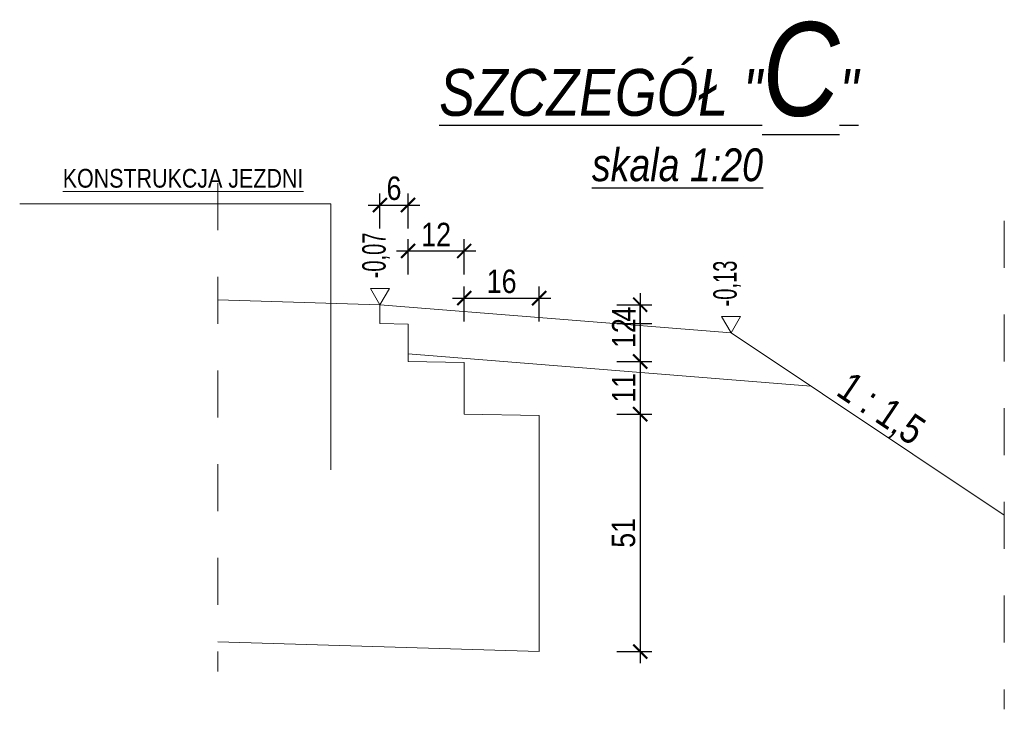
# Model space of a CAD drawing. Header units: metres. Extents: x 45702 to 45878, y -49323 to -49219.
# Tile 23 of 35: x 45788.14 to 45790.24, y -49280.13 to -49278.66. Entities that reach past the tile are written whole.
import ezdxf

# ---------------------------------------------------------------- set-up
doc = ezdxf.new("R2010")
doc.units = ezdxf.units.M
doc.linetypes.add('ACAD_ISO03W100', pattern=[30, 12, -18])
for name, color, linetype, lineweight in [('_wymiary', 7, 'Continuous', 13), ('DP_OpisKonstrukcji', 7, 'Continuous', 18), ('DP_OpisSpadki', 7, 'Continuous', 18)]:
    doc.layers.add(name, color=color, linetype=linetype, lineweight=lineweight)
doc.layers.add('OPISY', color=7, linetype='Continuous')
doc.layers.add('wymiarowanie', color=7, linetype='Continuous')
doc.styles.add('arial_ce', font='arial.ttf')
doc.styles.add('znakn', font='ARIALN.TTF')
doc.dimstyles.new('S20_T2.50_[cm]', dxfattribs={"dimtxt": 0.05, "dimasz": 0.03, "dimexe": 0.025, "dimexo": 0.05, "dimgap": 0.01, "dimtad": 1, "dimdec": 0, "dimlfac": 100, "dimrnd": 0.01, "dimzin": 0, "dimdsep": 46, "dimtxsty": 'znakn', "dimblk": 'ARCHTICK', "dimcen": -0.03, "dimdle": 0.025, "dimclrd": 256, "dimclre": 256, "dimclrt": 7, "dimadec": 0, "dimazin": 0, "dimtfac": 1, "dimtdec": 0, "dimtix": 1, "dimtmove": 2, "dimatfit": 3, "dimfxl": 0.05, "dimfxlon": 1, "dimtolj": 1, "dimtzin": 0, "dimarcsym": 0})

# ---------------------------------------------------------------- blocks, each defined once
blk = doc.blocks.new('*D806')
at = {"layer": '_wymiary', "lineweight": -2, "ltscale": 0.5, "transparency": 16777216}
for p, q in [((45789.4125, -49279.2665), (45789.4875, -49279.2665)), ((45789.4625, -49279.3065), (45789.4625, -49279.2665)), ((45789.4125, -49279.3065), (45789.4875, -49279.3065))]:
    blk.add_line(p, q, dxfattribs=at)
at = {"layer": 'Defpoints', "color": 0, "ltscale": 0.5, "transparency": 16777216}
for p in [(45788.9065, -49279.2665), (45789.4625, -49279.2665), (45788.9065, -49279.3065)]:
    blk.add_point(p, dxfattribs=at)
at = {"layer": '_wymiary', "color": 7, "ltscale": 0.5, "transparency": 16777216, "insert": (45789.4275, -49279.2865), "char_height": 0.05, "attachment_point": 5, "rotation": 90, "style": 'znakn'}
blk.add_mtext('\\A1;4', dxfattribs=at)
blk = doc.blocks.new('_ArchTick')
at = {"color": 0, "linetype": 'ByBlock', "const_width": 0.15}
blk.add_lwpolyline([(-0.5, -0.5), (0.5, 0.5)], dxfattribs=at)
blk = doc.blocks.new('*D807')
at = {"layer": '_wymiary', "lineweight": -2, "ltscale": 0.5, "transparency": 16777216}
for p, q in [((45789.4625, -49279.2415), (45789.4625, -49279.4127)), ((45789.4125, -49279.2665), (45789.4875, -49279.2665)), ((45789.4125, -49279.3877), (45789.4875, -49279.3877))]:
    blk.add_line(p, q, dxfattribs=at)
at = {"layer": 'Defpoints', "color": 0, "ltscale": 0.5, "transparency": 16777216}
for p in [(45788.9065, -49279.2665), (45788.9665, -49279.3877), (45789.4625, -49279.3877)]:
    blk.add_point(p, dxfattribs=at)
at = {"layer": '_wymiary', "lineweight": -2, "ltscale": 0.5, "transparency": 16777216, "xscale": 0.03, "yscale": 0.03, "zscale": 0.03}
for p, rotation in [((45789.4625, -49279.2665), 90), ((45789.4625, -49279.3877), 270)]:
    blk.add_blockref('_ArchTick', p, dxfattribs=dict(at, rotation=rotation))
at = {"layer": '_wymiary', "color": 7, "ltscale": 0.5, "transparency": 16777216, "insert": (45789.4274, -49279.3271), "char_height": 0.05, "attachment_point": 5, "rotation": 90, "style": 'znakn'}
blk.add_mtext('\\A1;12', dxfattribs=at)
blk = doc.blocks.new('*D808')
at = {"layer": '_wymiary', "lineweight": -2, "ltscale": 0.5, "transparency": 16777216}
for p, q in [((45789.4625, -49279.3627), (45789.4625, -49279.5251)), ((45789.4125, -49279.3877), (45789.4875, -49279.3877)), ((45789.4125, -49279.5001), (45789.4875, -49279.5001))]:
    blk.add_line(p, q, dxfattribs=at)
at = {"layer": 'Defpoints', "color": 0, "ltscale": 0.5, "transparency": 16777216}
for p in [(45788.9665, -49279.3877), (45789.0865, -49279.5001), (45789.4625, -49279.5001)]:
    blk.add_point(p, dxfattribs=at)
at = {"layer": '_wymiary', "lineweight": -2, "ltscale": 0.5, "transparency": 16777216, "xscale": 0.03, "yscale": 0.03, "zscale": 0.03}
for p, rotation in [((45789.4625, -49279.3877), 90), ((45789.4625, -49279.5001), 270)]:
    blk.add_blockref('_ArchTick', p, dxfattribs=dict(at, rotation=rotation))
at = {"layer": '_wymiary', "color": 7, "ltscale": 0.5, "transparency": 16777216, "insert": (45789.4274, -49279.4439), "char_height": 0.05, "attachment_point": 5, "rotation": 90, "style": 'znakn'}
blk.add_mtext('\\A1;11', dxfattribs=at)
blk = doc.blocks.new('*D809')
at = {"layer": '_wymiary', "lineweight": -2, "ltscale": 0.5, "transparency": 16777216}
for p, q in [((45789.4625, -49279.4751), (45789.4625, -49280.032)), ((45789.4125, -49279.5001), (45789.4875, -49279.5001)), ((45789.4125, -49280.007), (45789.4875, -49280.007))]:
    blk.add_line(p, q, dxfattribs=at)
at = {"layer": 'Defpoints', "color": 0, "ltscale": 0.5, "transparency": 16777216}
for p in [(45789.0865, -49279.5001), (45789.2465, -49280.007), (45789.4625, -49280.007)]:
    blk.add_point(p, dxfattribs=at)
at = {"layer": '_wymiary', "lineweight": -2, "ltscale": 0.5, "transparency": 16777216, "xscale": 0.03, "yscale": 0.03, "zscale": 0.03}
for p, rotation in [((45789.4625, -49279.5001), 90), ((45789.4625, -49280.007), 270)]:
    blk.add_blockref('_ArchTick', p, dxfattribs=dict(at, rotation=rotation))
at = {"layer": '_wymiary', "color": 7, "ltscale": 0.5, "transparency": 16777216, "insert": (45789.427, -49279.7536), "char_height": 0.05, "attachment_point": 5, "rotation": 90, "style": 'znakn'}
blk.add_mtext('\\A1;51', dxfattribs=at)
blk = doc.blocks.new('*D810')
at = {"layer": '_wymiary', "lineweight": -2, "ltscale": 0.5, "transparency": 16777216}
for p, q in [((45788.9065, -49279.1038), (45788.9065, -49279.0288)), ((45788.9665, -49279.1038), (45788.9665, -49279.0288)), ((45788.8815, -49279.0538), (45788.9915, -49279.0538))]:
    blk.add_line(p, q, dxfattribs=at)
at = {"layer": 'Defpoints', "color": 0, "ltscale": 0.5, "transparency": 16777216}
for p in [(45788.9665, -49279.0538), (45788.9065, -49279.2665), (45788.9665, -49279.3077)]:
    blk.add_point(p, dxfattribs=at)
at = {"layer": '_wymiary', "lineweight": -2, "ltscale": 0.5, "transparency": 16777216, "xscale": 0.03, "yscale": 0.03, "zscale": 0.03, "rotation": 180}
blk.add_blockref('_ArchTick', (45788.9065, -49279.0538), dxfattribs=at)
at = {"layer": '_wymiary', "lineweight": -2, "ltscale": 0.5, "transparency": 16777216, "xscale": 0.03, "yscale": 0.03, "zscale": 0.03}
blk.add_blockref('_ArchTick', (45788.9665, -49279.0538), dxfattribs=at)
at = {"layer": '_wymiary', "color": 7, "ltscale": 0.5, "transparency": 16777216, "insert": (45788.9365, -49279.0182), "char_height": 0.05, "attachment_point": 5, "style": 'znakn'}
blk.add_mtext('\\A1;6', dxfattribs=at)
blk = doc.blocks.new('*D811')
at = {"layer": '_wymiary', "lineweight": -2, "ltscale": 0.5, "transparency": 16777216}
for p, q in [((45788.9665, -49279.2017), (45788.9665, -49279.1267)), ((45789.0865, -49279.2017), (45789.0865, -49279.1267)), ((45788.9415, -49279.1517), (45789.1115, -49279.1517))]:
    blk.add_line(p, q, dxfattribs=at)
at = {"layer": 'Defpoints', "color": 0, "ltscale": 0.5, "transparency": 16777216}
for p in [(45789.0865, -49279.1517), (45788.9665, -49279.3077), (45789.0865, -49279.3901)]:
    blk.add_point(p, dxfattribs=at)
at = {"layer": '_wymiary', "lineweight": -2, "ltscale": 0.5, "transparency": 16777216, "xscale": 0.03, "yscale": 0.03, "zscale": 0.03, "rotation": 180}
blk.add_blockref('_ArchTick', (45788.9665, -49279.1517), dxfattribs=at)
at = {"layer": '_wymiary', "lineweight": -2, "ltscale": 0.5, "transparency": 16777216, "xscale": 0.03, "yscale": 0.03, "zscale": 0.03}
blk.add_blockref('_ArchTick', (45789.0865, -49279.1517), dxfattribs=at)
at = {"layer": '_wymiary', "color": 7, "ltscale": 0.5, "transparency": 16777216, "insert": (45789.0265, -49279.1166), "char_height": 0.05, "attachment_point": 5, "style": 'znakn'}
blk.add_mtext('\\A1;12', dxfattribs=at)
blk = doc.blocks.new('*D812')
at = {"layer": '_wymiary', "lineweight": -2, "ltscale": 0.5, "transparency": 16777216}
for p, q in [((45789.0865, -49279.3024), (45789.0865, -49279.2274)), ((45789.2465, -49279.3024), (45789.2465, -49279.2274)), ((45789.0615, -49279.2524), (45789.2715, -49279.2524))]:
    blk.add_line(p, q, dxfattribs=at)
at = {"layer": 'Defpoints', "color": 0, "ltscale": 0.5, "transparency": 16777216}
for p in [(45789.2465, -49279.2524), (45789.0865, -49279.3901), (45789.2465, -49279.5033)]:
    blk.add_point(p, dxfattribs=at)
at = {"layer": '_wymiary', "lineweight": -2, "ltscale": 0.5, "transparency": 16777216, "xscale": 0.03, "yscale": 0.03, "zscale": 0.03, "rotation": 180}
blk.add_blockref('_ArchTick', (45789.0865, -49279.2524), dxfattribs=at)
at = {"layer": '_wymiary', "lineweight": -2, "ltscale": 0.5, "transparency": 16777216, "xscale": 0.03, "yscale": 0.03, "zscale": 0.03}
blk.add_blockref('_ArchTick', (45789.2465, -49279.2524), dxfattribs=at)
at = {"layer": '_wymiary', "color": 7, "ltscale": 0.5, "transparency": 16777216, "insert": (45789.1665, -49279.2169), "char_height": 0.05, "attachment_point": 5, "style": 'znakn'}
blk.add_mtext('\\A1;16', dxfattribs=at)

msp = doc.modelspace()

# ---------------------------------------------------------------- linework, layer by layer
at = {"color": 251, "linetype": 'ACAD_ISO03W100', "lineweight": 15, "ltscale": 0.005, "flags": 128}
for points in [[(45788.5602842, -49279.0072626), (45788.5602842, -49280.04988)], [(45790.2404089, -49279.0876952), (45790.2404089, -49280.1303126)]]:
    msp.add_lwpolyline(points, dxfattribs=at)
at = {"layer": '_wymiary', "ltscale": 0.5}
for p, q in [((45788.9065173, -49279.2664861), (45788.5602842, -49279.2560991)), ((45788.9065173, -49279.2664861), (45788.9065173, -49279.3064861)), ((45788.9665173, -49279.3076861), (45788.9065173, -49279.3064861)), ((45788.9665173, -49279.3076861), (45788.9665173, -49279.3876861)), ((45790.2404089, -49279.7157471), (45789.6565173, -49279.3264861)), ((45789.0865173, -49279.3900861), (45788.9665173, -49279.3876861)), ((45789.0865173, -49279.3900861), (45789.0865173, -49279.5000861)), ((45789.2465173, -49279.5032861), (45789.0865173, -49279.5000861)), ((45789.2465173, -49279.5032861), (45789.2465173, -49280.0070145)), ((45789.2465173, -49280.0070145), (45788.5602842, -49279.9864275))]:
    msp.add_line(p, q, dxfattribs=at)
at = {"layer": '_wymiary', "ltscale": 0.5, "flags": 128}
for points in [[(45789.6565173, -49279.3264861), (45788.9065173, -49279.2664861)], [(45789.8269719, -49279.4401224), (45788.9665173, -49279.3712861)]]:
    msp.add_lwpolyline(points, dxfattribs=at)
at = {"layer": 'DP_OpisKonstrukcji', "flags": 128}
for points in [[(45788.8012758, -49279.0514713), (45788.1367638, -49279.0514713)], [(45788.8012758, -49279.6187983), (45788.8012758, -49279.0514713)]]:
    msp.add_lwpolyline(points, dxfattribs=at)
at = {"layer": 'OPISY', "color": 0, "lineweight": 0}
for points in [[(45788.9065173, -49279.2664861), (45788.92665, -49279.2316152), (45788.8863846, -49279.2316152)], [(45789.6565173, -49279.3264861), (45789.67665, -49279.2916152), (45789.6363846, -49279.2916152)]]:
    msp.add_lwpolyline(points, close=True, dxfattribs=at)

# ---------------------------------------------------------------- texts
at = {"layer": 'DP_OpisKonstrukcji', "color": 7, "insert": (45788.7428639, -49278.9765191), "char_height": 0.04, "width": 7.177815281, "attachment_point": 3, "style": 'znakn'}
msp.add_mtext('{\\fArial Narrow|b0|i0|c238|p34;\\LKONSTRUKCJA JEZDNI}', dxfattribs=at)
at = {"layer": 'DP_OpisSpadki', "color": 7, "style": 'znakn'}
msp.add_text('1 : 1,5', height=0.0625, rotation=325.9684334, dxfattribs=at).set_placement((45789.8781579, -49279.4577702))
at = {"layer": 'OPISY', "color": 0, "char_height": 0.05, "width": 6.1438948, "attachment_point": 8, "rotation": 90, "style": 'znakn'}
for s, insert in [('{\\W0.75;-0,07}', (45788.9279002, -49279.1612984)), ('{\\W0.75;-0,13}', (45789.6779002, -49279.2212984))]:
    msp.add_mtext(s, dxfattribs=dict(at, insert=insert))
at = {"layer": 'wymiarowanie', "color": 0, "attachment_point": 3, "style": 'arial_ce'}
for s, insert, char_height, width in [('{\\fArial Narrow|b0|i1|c238|p34;\\LSZCZEGÓŁ "\\H2x;C\\H0.5x;"}', (45789.928881, -49278.663175), 0.1, 1.337132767), ('{\\fArial Narrow|b0|i1|c238|p34;\\Lskala 1:20}', (45789.7248674, -49278.9327315), 0.07, 0.713745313)]:
    msp.add_mtext(s, dxfattribs=dict(at, insert=insert, char_height=char_height, width=width))

# ---------------------------------------------------------------- dimensions: what is measured, and where the dimension line sits
at = {"layer": '_wymiary', "ltscale": 0.5}
for base, p1, p2, picture, middle in [((45788.9665173, -49279.0537775), (45788.9065173, -49279.2664861), (45788.9665173, -49279.3076861), '*D810', (45788.9365173, -49279.0182489)), ((45789.0865173, -49279.15173), (45788.9665173, -49279.3076861), (45789.0865173, -49279.3900861), '*D811', (45789.0265173, -49279.1166277)), ((45789.2465173, -49279.2524096), (45789.0865173, -49279.3900861), (45789.2465173, -49279.5032861), '*D812', (45789.1665173, -49279.216881))]:
    dim = msp.add_linear_dim(base=base, p1=p1, p2=p2, dimstyle='S20_T2.50_[cm]', dxfattribs=at)
    dim.commit()
    dim.dimension.update_dxf_attribs({"geometry": picture, "text_midpoint": middle})
for base, p1, p2, picture, middle in [((45789.4625389, -49279.3876861), (45788.9065173, -49279.2664861), (45788.9665173, -49279.3876861), '*D807', (45789.4274366, -49279.3270861)), ((45789.4625389, -49279.2664861), (45788.9065173, -49279.3064861), (45788.9065173, -49279.2664861), '*D806', (45789.4275389, -49279.2864861)), ((45789.4625389, -49279.5000861), (45788.9665173, -49279.3876861), (45789.0865173, -49279.5000861), '*D808', (45789.4274366, -49279.4438861)), ((45789.4625389, -49280.0070145), (45789.0865173, -49279.5000861), (45789.2465173, -49280.0070145), '*D809', (45789.4270103, -49279.7535503))]:
    dim = msp.add_linear_dim(base=base, p1=p1, p2=p2, angle=90, dimstyle='S20_T2.50_[cm]', dxfattribs=at)
    dim.commit()
    dim.dimension.update_dxf_attribs({"geometry": picture, "text_midpoint": middle})

doc.saveas('drawing.dxf')
